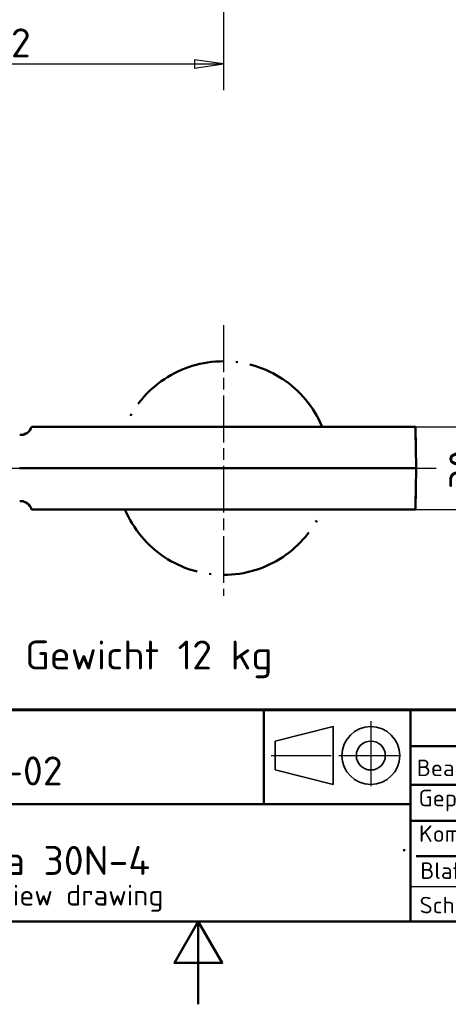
# Model space of a CAD drawing. Header units: millimetres. Extents: x 0 to 630, y 0 to 891.
# Tile 1 of 16: x 250 to 406, y 0 to 357. Entities that reach past the tile are written whole.
import ezdxf
from ezdxf.enums import TextEntityAlignment as Align

# ---------------------------------------------------------------- set-up
doc = ezdxf.new("R2010")
doc.units = ezdxf.units.MM
doc.header["$LTSCALE"] = 3
doc.linetypes.add('CHAIN', pattern=[0.35429999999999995, 0.2362, -0.0295, 0.0591, -0.0295])
doc.linetypes.add('LONG_DASH_DOTTED', pattern=[0.30010000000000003, 0.2362, -0.0295, 0.0049, -0.0295])
for name, color, linetype, lineweight in [('Bemaßungen(DIN)', 7, 'Continuous', 25), ('Mittellinie(DIN)', 4, 'CHAIN', 25), ('Rahmen_0', 179, 'Continuous', 50), ('Sichtbare Kanten(DIN)', 7, 'Continuous', 50), ('Skizziergeometrie(DIN)', 179, 'Continuous', 50), ('Skizzierlinie(DIN)', 179, 'Continuous', 25), ('Symbole(DIN)', 179, 'Continuous', 25), ('Überlagerung [Formatvorlage Phantomlinien(DIN)]', 179, 'LONG_DASH_DOTTED', 50)]:
    doc.layers.add(name, color=color, linetype=linetype, lineweight=lineweight)
doc.styles.add('Aktuell-DIN', font='isocpeur.ttf')
doc.styles.add('STANDARD-BSI~0', font='isocpeur.ttf')
doc.dimstyles.new('STANDARD-DIN', dxfattribs={"dimscale": 3, "dimtxt": 3.5, "dimasz": 3.5, "dimexe": 3.174999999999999, "dimexo": 0, "dimgap": 0.8, "dimtad": 1, "dimrnd": 1e-08, "dimtxsty": 'STANDARD-BSI~0', "dimblk": 'Filled-1', "dimcen": 0.09, "dimdle": 10, "dimclrd": 5, "dimclre": 5, "dimclrt": 250, "dimadec": 1, "dimazin": 2, "dimtfac": 0.7142857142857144, "dimtdec": 3, "dimtmove": 0, "dimatfit": 3, "dimfxl": 1, "dimtolj": 1, "dimlwd": 25, "dimlwe": 25, "dimarcsym": 0})

# ---------------------------------------------------------------- blocks, each defined once
blk = doc.blocks.new('Ränder Default Border')
at = {"layer": 'Rahmen_0', "flags": 128}
for points in [[(10, 10), (10, 287.0000076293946), (200, 287.0000076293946), (200, 10), (10, 10)], [(105, 0), (105, 10), (102.1132469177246, 5), (107.8867530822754, 5), (105, 10)]]:
    blk.add_lwpolyline(points, dxfattribs=at)
blk = doc.blocks.new('Schriftfelder DIN-UNI-Doku')
at = {"layer": 'Skizziergeometrie(DIN)'}
for p, q in [((290.0227314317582, 125.6332777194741), (100.0227314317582, 125.6332777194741)), ((100.0227314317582, 125.5910008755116), (290.0000000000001, 125.5910008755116)), ((202.9272003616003, 125.5910008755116), (202.9272003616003, 114.2226163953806)), ((220.64856944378, 100), (220.6485694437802, 125.5910008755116)), ((220.6485694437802, 121.2331015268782), (263.7771582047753, 121.2331015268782)), ((220.6485694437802, 116.5465662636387), (263.7771582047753, 116.5465662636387)), ((146.7999999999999, 114.2226163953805), (220.64856944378, 114.2226163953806)), ((220.6485694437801, 112.1763359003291), (290, 112.1763359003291)), ((219.8784248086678, 108.5), (219.8784248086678, 108.7508660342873)), ((221.3580170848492, 107.9064227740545), (290, 107.9064227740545)), ((100.0227314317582, 100), (290, 100))]:
    blk.add_line(p, q, dxfattribs=at)
at = {"layer": 'Skizziergeometrie(DIN)', "linetype": 'LONG_DASH_DOTTED', "lineweight": 25, "ltscale": 11.12403297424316}
blk.add_line((215.8623332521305, 124.245067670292), (215.8623332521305, 115.7656527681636), dxfattribs=at)
at = {"layer": 'Skizziergeometrie(DIN)', "lineweight": 35}
for p, q in [((211.3123332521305, 123.5866428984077), (204.3123332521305, 121.8366428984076)), ((211.3123332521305, 116.5866428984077), (211.3123332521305, 123.5866428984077)), ((204.3123332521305, 121.8366428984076), (204.3123332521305, 118.3366428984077)), ((204.3123332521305, 118.3366428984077), (211.3123332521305, 116.5866428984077))]:
    blk.add_line(p, q, dxfattribs=at)
at = {"layer": 'Skizziergeometrie(DIN)', "linetype": 'LONG_DASH_DOTTED', "lineweight": 25, "ltscale": 10.22910785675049}
blk.add_line((203.8359491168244, 120.0866428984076), (211.6332036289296, 120.0866428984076), dxfattribs=at)
at = {"layer": 'Skizziergeometrie(DIN)', "linetype": 'LONG_DASH_DOTTED', "lineweight": 25, "ltscale": 10.4478874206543}
blk.add_line((211.985200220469, 120.0866428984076), (219.9492200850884, 120.0866428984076), dxfattribs=at)
at = {"layer": 'Skizziergeometrie(DIN)', "lineweight": 35}
for radius in [3.499999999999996, 1.75]:
    blk.add_circle((215.8623332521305, 120.0866428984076), radius, dxfattribs=at)
at = {"layer": 'Skizzierlinie(DIN)', "linetype": 'Continuous'}
blk.add_line((220.6485694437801, 104.2500000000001), (263.0070135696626, 104.25), dxfattribs=at)
at = {"layer": 'Symbole(DIN)', "color": 7, "char_height": 2.000000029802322, "style": 'Aktuell-DIN'}
for s, insert, width, attachment_point in [('\\fISOCPEUR|b0|i0;\\H2.0000;Bearb.', (221.4145631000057, 117.5910008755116), 8.562595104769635, 7), ('\\fISOCPEUR|b0|i0;\\H2.0000;Gepr.', (221.6437175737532, 113.3410008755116), 8.333440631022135, 7), ('\\fISOCPEUR|b0|i0;\\H2.0000;Schutzvermerk nach DIN 34 beachten.', (221.7514170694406, 103), 59.33728204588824, 1)]:
    blk.add_mtext(s, dxfattribs=dict(at, insert=insert, width=width, attachment_point=attachment_point))
at = {"layer": 'Symbole(DIN)', "color": 7, "char_height": 2.000000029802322, "attachment_point": 7, "style": 'Aktuell-DIN'}
for s, insert in [('\\fISOCPEUR|b0|i0;\\H2.0000;Komm.-Nr.', (221.6884446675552, 109.6369929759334)), ('\\fISOCPEUR|b0|i0;\\H2.0000;Blatt', (221.8322834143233, 105.165895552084))]:
    blk.add_mtext(s, dxfattribs=dict(at, insert=insert))
at = {"layer": 'Symbole(DIN)', "color": 7, "style": 'Aktuell-DIN'}
for tag, p in [('BAUTEILNUMMER', (148.5564538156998, 118.2250018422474)), ('TITEL', (149.1291043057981, 107.3922545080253))]:
    blk.add_attdef(tag, text='', height=3.499999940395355, dxfattribs=at).set_placement(p, align=Align.MIDDLE_LEFT)
for tag, p in [('ERSTELLUNGSDATUM', (230.2395898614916, 117.5220630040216)), ('AUTOR', (249.1550728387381, 117.5539797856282)), ('KONTROLLDATUM', (230.6143338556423, 113.2701266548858)), ('KONTROLLIERT_VON', (249.5025282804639, 113.1039797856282))]:
    blk.add_attdef(tag, text='', height=2.000000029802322, dxfattribs=at).set_placement(p, align=Align.BOTTOM_LEFT)
blk.add_attdef('FirstViewScale', text='', height=3.499999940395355, dxfattribs=at).set_placement((276.7076507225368, 117.0013719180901), align=Align.TOP_CENTER)
for tag, p in [('Blattnummer', (240.4759100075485, 106.0947498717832)), ('Blattgröße', (277.0872062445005, 105.8656012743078))]:
    blk.add_attdef(tag, text='', height=2.000000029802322, dxfattribs=at).set_placement(p, align=Align.MIDDLE_CENTER)
blk.add_attdef('BTL_BE2', text='', height=2.5, dxfattribs=at).set_placement((148.7646904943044, 104.4475900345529), align=Align.TOP_LEFT)
blk = doc.blocks.new('Filled-1')
at = {"color": 0}
for p, q in [((0, 0), (-1, 0.1428571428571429)), ((-1, 0.1428571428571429), (-1, -0.1428571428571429)), ((-1, 0), (0, 0)), ((-1, -0.1428571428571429), (0, 0))]:
    blk.add_line(p, q, dxfattribs=at)
at = {"color": 0, "flags": 128}
blk.add_lwpolyline([(-1, -0.1428571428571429), (0, 0), (-1, 0.1428571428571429), (-1, -0.1428571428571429)], dxfattribs=at)
at = {"color": 0}
blk.add_solid([(-1, -0.1428571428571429), (0, 0), (-1, 0.1428571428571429), (-1, -0.1428571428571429)], dxfattribs=at)
blk = doc.blocks.new('*D19')
at = {"layer": 'Bemaßungen(DIN)', "color": 5, "linetype": 'Continuous', "lineweight": 25}
for p, q in [((325.0674414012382, 209.5477197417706), (428.4313346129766, 209.5477197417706)), ((418.9063346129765, 190.0477197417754), (418.9063346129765, 199.0477197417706)), ((325.067441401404, 179.5477197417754), (428.4313346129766, 179.5477197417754))]:
    blk.add_line(p, q, dxfattribs=at)
at = {"layer": 'Defpoints', "color": 0, "linetype": 'Continuous'}
for p in [(325.0674414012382, 209.5477197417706), (418.9063346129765, 209.5477197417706), (325.067441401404, 179.5477197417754)]:
    blk.add_point(p, dxfattribs=at)
at = {"layer": 'Bemaßungen(DIN)', "color": 5, "linetype": 'Continuous', "lineweight": 25, "xscale": 10.5, "yscale": 10.5, "zscale": 10.5}
for p, rotation in [((418.9063346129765, 209.5477197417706), 90), ((418.9063346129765, 179.5477197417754), 270)]:
    blk.add_blockref('Filled-1', p, dxfattribs=dict(at, rotation=rotation))
at = {"layer": 'Bemaßungen(DIN)', "color": 250, "linetype": 'Continuous', "lineweight": 25, "true_color": 0x3f3f3f, "insert": (406.0063346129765, 186.8723522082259), "char_height": 10.5, "attachment_point": 1, "rotation": 90, "style": 'STANDARD-BSI~0'}
blk.add_mtext('\\A1;30', dxfattribs=at)
blk = doc.blocks.new('*D20')
at = {"layer": 'Bemaßungen(DIN)', "color": 5, "linetype": 'Continuous', "lineweight": 25}
for p, q in [((324.1447602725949, 391.9799302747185), (324.1447602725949, 331.6365285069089)), ((162.1447602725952, 366.132392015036), (162.1447602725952, 331.6365285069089)), ((172.6447602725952, 341.1615285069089), (313.6447602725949, 341.1615285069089))]:
    blk.add_line(p, q, dxfattribs=at)
at = {"layer": 'Defpoints', "color": 0, "linetype": 'Continuous'}
for p in [(324.1447602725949, 391.9799302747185), (162.1447602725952, 366.132392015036), (324.1447602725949, 341.1615285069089)]:
    blk.add_point(p, dxfattribs=at)
at = {"layer": 'Bemaßungen(DIN)', "color": 5, "linetype": 'Continuous', "lineweight": 25, "xscale": 10.5, "yscale": 10.5, "zscale": 10.5, "rotation": 180}
blk.add_blockref('Filled-1', (162.1447602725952, 341.1615285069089), dxfattribs=at)
at = {"layer": 'Bemaßungen(DIN)', "color": 5, "linetype": 'Continuous', "lineweight": 25, "xscale": 10.5, "yscale": 10.5, "zscale": 10.5}
blk.add_blockref('Filled-1', (324.1447602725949, 341.1615285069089), dxfattribs=at)
at = {"layer": 'Bemaßungen(DIN)', "color": 250, "linetype": 'Continuous', "lineweight": 25, "true_color": 0x3f3f3f, "insert": (234.2197602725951, 354.0615285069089), "char_height": 10.5, "attachment_point": 1, "style": 'STANDARD-BSI~0'}
blk.add_mtext('\\A1;162', dxfattribs=at)

msp = doc.modelspace()

# ---------------------------------------------------------------- linework, layer by layer
at = {"layer": 'Mittellinie(DIN)', "linetype": 'CHAIN', "ltscale": 23.99096870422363}
for p, q in [((324.1447602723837, 246.3830309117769), (324.1447602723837, 148.2419485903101)), ((182.2126234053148, 194.5477197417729), (401.1883979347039, 194.547719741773))]:
    msp.add_line(p, q, dxfattribs=at)
at = {"layer": 'Sichtbare Kanten(DIN)'}
for p, q in [((254.4909517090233, 209.5477197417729), (255.4327761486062, 209.5477197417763)), ((256.4464866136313, 209.5477197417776), (255.4327784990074, 209.5477197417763)), ((256.446484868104, 209.5477197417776), (393.6883979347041, 209.547719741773)), ((393.6883979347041, 209.547719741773), (393.9502239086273, 194.547719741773)), ((251.6121875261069, 206.5477202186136), (250.2663766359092, 206.5477202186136)), ((250.1910220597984, 194.5477197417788), (259.4594155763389, 194.5477197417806)), ((259.4594157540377, 194.5477197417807), (393.9502239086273, 194.547719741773)), ((393.688397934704, 179.5477197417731), (393.9502239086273, 194.547719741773)), ((250.2663766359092, 182.5477192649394), (251.6121875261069, 182.5477192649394)), ((255.4327761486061, 179.5477197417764), (254.4909517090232, 179.547719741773)), ((255.4327784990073, 179.5477197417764), (256.4464866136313, 179.5477197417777)), ((393.6883979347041, 179.5477197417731), (256.4464848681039, 179.5477197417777))]:
    msp.add_line(p, q, dxfattribs=at)
for centre, radius, start, end in [((250.6179683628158, 210.5477197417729), 3.99999999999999, 270, 345.5224878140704), ((250.6179683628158, 178.547719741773), 3.999999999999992, 14.47751218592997, 90)]:
    msp.add_arc(centre, radius, start, end, dxfattribs=at)
at = {"layer": 'Überlagerung [Formatvorlage Phantomlinien(DIN)]', "ltscale": 5.01456594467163}
for p, q in [((254.4909517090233, 209.5477197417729), (255.4327761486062, 209.5477197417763)), ((255.4327761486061, 179.5477197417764), (254.4909517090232, 179.547719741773))]:
    msp.add_line(p, q, dxfattribs=at)
at = {"layer": 'Überlagerung [Formatvorlage Phantomlinien(DIN)]', "ltscale": 2.017005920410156}
msp.add_line((256.4464866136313, 209.5477197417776), (255.4327784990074, 209.5477197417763), dxfattribs=at)
at = {"layer": 'Überlagerung [Formatvorlage Phantomlinien(DIN)]', "ltscale": 56.20941162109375}
for p, q in [((256.446484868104, 209.5477197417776), (393.6883979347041, 209.547719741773)), ((393.6883979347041, 179.5477197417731), (256.4464848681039, 179.5477197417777))]:
    msp.add_line(p, q, dxfattribs=at)
at = {"layer": 'Überlagerung [Formatvorlage Phantomlinien(DIN)]', "ltscale": 6.560392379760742}
for p in [(393.6883979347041, 209.547719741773), (393.688397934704, 179.5477197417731)]:
    msp.add_line(p, (393.9502239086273, 194.547719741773), dxfattribs=at)
at = {"layer": 'Überlagerung [Formatvorlage Phantomlinien(DIN)]', "ltscale": 0.5889725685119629}
for p, q in [((251.6121875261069, 206.5477202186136), (250.2663766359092, 206.5477202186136)), ((250.2663766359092, 182.5477192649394), (251.6121875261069, 182.5477192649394))]:
    msp.add_line(p, q, dxfattribs=at)
at = {"layer": 'Überlagerung [Formatvorlage Phantomlinien(DIN)]', "ltscale": 5.184011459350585}
msp.add_line((250.1910220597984, 194.5477197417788), (259.4594155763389, 194.5477197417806), dxfattribs=at)
at = {"layer": 'Überlagerung [Formatvorlage Phantomlinien(DIN)]', "ltscale": 53.42606735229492}
msp.add_line((259.4594157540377, 194.5477197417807), (393.9502239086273, 194.547719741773), dxfattribs=at)
at = {"layer": 'Überlagerung [Formatvorlage Phantomlinien(DIN)]', "ltscale": 2.017004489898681}
msp.add_line((255.4327784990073, 179.5477197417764), (256.4464866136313, 179.5477197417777), dxfattribs=at)
at = {"layer": 'Überlagerung [Formatvorlage Phantomlinien(DIN)]', "ltscale": 50.50091934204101}
for centre, radius, start, end in [((324.1447602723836, 194.5477197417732), 38.74999999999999, 22.77397240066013, 157.2260275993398), ((324.1447602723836, 194.5477197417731), 38.75, 202.7739724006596, 337.2260275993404)]:
    msp.add_arc(centre, radius, start, end, dxfattribs=at)
at = {"layer": 'Überlagerung [Formatvorlage Phantomlinien(DIN)]', "ltscale": 2.305546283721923}
for centre, radius, start, end in [((250.6179683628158, 210.5477197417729), 3.99999999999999, 270, 345.5224878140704), ((250.6179683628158, 178.547719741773), 3.999999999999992, 14.47751218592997, 90)]:
    msp.add_arc(centre, radius, start, end, dxfattribs=at)

# ---------------------------------------------------------------- block references
at = {"xscale": 3, "yscale": 3, "zscale": 3}
msp.add_blockref('Ränder Default Border', (0, 0), dxfattribs=at)
ref = msp.add_blockref('Schriftfelder DIN-UNI-Doku', (-270.0681942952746, -270), dxfattribs=dict(xscale=3, yscale=3, zscale=3))
ref.add_attrib('BAUTEILNUMMER', '118.000.793-02', dxfattribs={"layer": 'Symbole(DIN)', "color": 7, "height": 10.49999982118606, "style": 'Aktuell-DIN'}).set_placement((175.6011671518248, 84.67500552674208), align=Align.MIDDLE_LEFT)
ref.add_attrib('TITEL', 'MRK Ro Ma 30N-4', dxfattribs={"layer": 'Symbole(DIN)', "color": 7, "height": 10.49999982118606, "style": 'Aktuell-DIN'}).set_placement((177.3191186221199, 52.17676352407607), align=Align.MIDDLE_LEFT)
ref.add_attrib('BTL_BE2', 'Ansichtszg. / view drawing         ', dxfattribs={"layer": 'Symbole(DIN)', "color": 7, "height": 7.5, "style": 'Aktuell-DIN'}).set_placement((176.2258771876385, 43.34277010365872), align=Align.TOP_LEFT)

# ---------------------------------------------------------------- texts
at = {"layer": 'Symbole(DIN)', "color": 7, "insert": (252.2315830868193, 131.9741188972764), "char_height": 10.49999982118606, "width": 88.16883087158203, "attachment_point": 1, "style": 'Aktuell-DIN'}
msp.add_mtext('{Gewicht 12 kg}', dxfattribs=at)

# ---------------------------------------------------------------- dimensions: what is measured, and where the dimension line sits
at = {"layer": 'Bemaßungen(DIN)', "color": 5, "linetype": 'Continuous', "lineweight": 25, "true_color": 0x0000ff}
for base, p1, p2, angle, picture, middle in [((324.1447602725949, 341.1615285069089), (162.1447602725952, 366.132392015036), (324.1447602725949, 391.9799302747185), 180, '*D20', (243.1447602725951, 341.1615285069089)), ((418.9063346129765, 209.5477197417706), (325.067441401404, 179.5477197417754), (325.0674414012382, 209.5477197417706), 270, '*D19', (418.9063346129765, 193.1723522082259))]:
    dim = msp.add_linear_dim(base=base, p1=p1, p2=p2, angle=angle, dimstyle='STANDARD-DIN', override={"dimdec": 2, "dimtp": 0, "dimtm": 0, "dimtdec": 3, "dimatfit": 2}, dxfattribs=at)
    dim.commit()
    dim.dimension.update_dxf_attribs({"geometry": picture, "text_midpoint": middle, "dimtype": 160})

doc.saveas('drawing.dxf')
